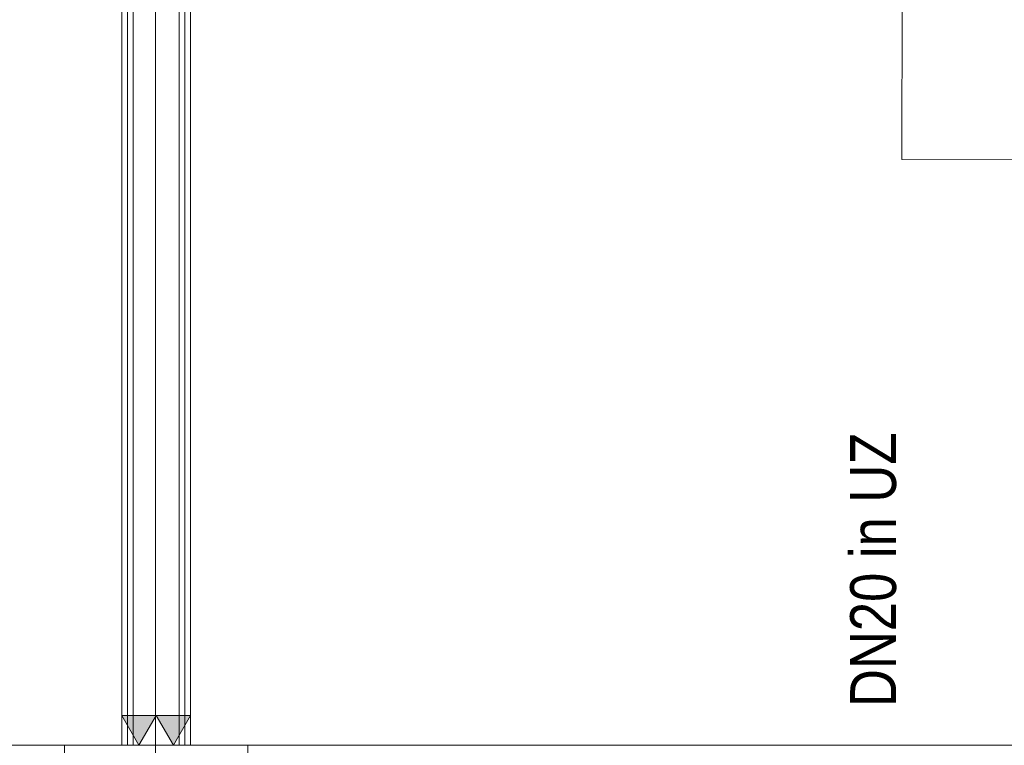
# Model space of a CAD drawing. Extents: x -620 to 300, y 62 to 1112.
# Tile 45 of 95: x -131 to -89, y 388 to 420. Entities that reach past the tile are written whole.
import ezdxf
from ezdxf.lldxf.tags import DXFTag

# ---------------------------------------------------------------- set-up
doc = ezdxf.new("R2010")
doc.units = 0
doc.layers.get('0').update_dxf_attribs({"lineweight": 13})
for name, color, linetype, lineweight, true_color in [('00 -Bauelemente -Dämmung innen', 7, 'Continuous', 9, 0xff7fe6), ('00 -Bauelemente -Gipskarton', 7, 'Continuous', 9, 0xff7fe6), ('30 -33 Aussenwände- 3 Aussenstützen', 7, 'Continuous', 50, 0x0000dd), ('30 -34 Innenwände- 2 nichttragend', 7, 'Continuous', 18, 0xff7fe6), ('30 -35 Decken- 1 Konstruktion-Träger- Stahlbeton', 7, 'grob-A06G9S5M8I', 13, 0x33aa00), ('60- 61 allgemeine Ausstattung- 1 Möbel', 7, 'Continuous', 9, 0x00cccc), ('70 -72 Beschriftung- 2 Beschriftung Bauteile', 7, 'Continuous', 9, 0x9999ff)]:
    doc.layers.add(name, color=color, linetype=linetype, lineweight=lineweight, true_color=true_color)
doc.layers.add('70 -71 Achsen- 1 Gebäudeachsen', color=7, linetype='STRICHPUNKT2-A06G9S5N8I', lineweight=18)
doc.layers.add('Detailelementbeschriftung', color=7, linetype='Continuous', lineweight=9)
doc.styles.get("Standard").update_dxf_attribs({"font": 'ARIALN.TTF'})
tags = doc.linetypes.add('grob-A06G9S5M8I', pattern=[14, 3, -8, 3]).pattern_tags.tags
tags[8:9] = [DXFTag(74, 4), DXFTag(75, 0), DXFTag(340, '0'), DXFTag(46, 0.0), DXFTag(50, 0.0), DXFTag(44, 0.0), DXFTag(45, 0.0)]
tags[6:7] = [DXFTag(74, 4), DXFTag(75, 0), DXFTag(340, '0'), DXFTag(46, 0.0), DXFTag(50, 0.0), DXFTag(44, 0.0), DXFTag(45, 0.0)]
tags[4:5] = [DXFTag(74, 4), DXFTag(75, 0), DXFTag(340, '0'), DXFTag(46, 0.0), DXFTag(50, 0.0), DXFTag(44, 0.0), DXFTag(45, 0.0)]
tags = doc.linetypes.add('STRICHPUNKT2-A06G9S5N8I', pattern=[12.7, 6.35, -3.175, 0, -3.175]).pattern_tags.tags
tags[10:11] = [DXFTag(74, 4), DXFTag(75, 0), DXFTag(340, '0'), DXFTag(46, 0.0), DXFTag(50, 0.0), DXFTag(44, 0.0), DXFTag(45, 0.0)]
tags[8:9] = [DXFTag(74, 4), DXFTag(75, 0), DXFTag(340, '0'), DXFTag(46, 0.0), DXFTag(50, 0.0), DXFTag(44, 0.0), DXFTag(45, 0.0)]
tags[6:7] = [DXFTag(74, 4), DXFTag(75, 0), DXFTag(340, '0'), DXFTag(46, 0.0), DXFTag(50, 0.0), DXFTag(44, 0.0), DXFTag(45, 0.0)]
tags[4:5] = [DXFTag(74, 4), DXFTag(75, 0), DXFTag(340, '0'), DXFTag(46, 0.0), DXFTag(50, 0.0), DXFTag(44, 0.0), DXFTag(45, 0.0)]

# ---------------------------------------------------------------- blocks, each defined once
blk = doc.blocks.new('Referenz-A06G9S5P8I')
at = {"layer": '00 -Bauelemente -Dämmung innen', "color": 0, "linetype": 'Continuous', "lineweight": -2, "ltscale": 0.13}
for p, q in [((-124.549, 545.475), (-124.549, 388.474)), ((-126.549, 542.474), (-126.549, 388.474))]:
    blk.add_line(p, q, dxfattribs=at)
at = {"layer": '00 -Bauelemente -Gipskarton', "color": 0, "linetype": 'Continuous', "lineweight": -2, "ltscale": 0.13}
for p, q in [((-124.549, 545.475), (-124.549, 388.474)), ((-124.299, 545.475), (-124.299, 388.474)), ((-124.049, 545.475), (-124.049, 388.474)), ((-126.799, 542.224), (-126.799, 388.474)), ((-126.549, 542.474), (-126.549, 388.474)), ((-127.049, 541.974), (-127.049, 388.474))]:
    blk.add_line(p, q, dxfattribs=at)
at = {"layer": '30 -33 Aussenwände- 3 Aussenstützen', "color": 0, "linetype": 'Continuous', "lineweight": -2, "ltscale": 0.13}
for p, q in [((-121.549, 388.474), (-129.549, 388.474)), ((-129.549, 388.474), (-129.549, 380.474)), ((-121.549, 380.474), (-121.549, 388.474))]:
    blk.add_line(p, q, dxfattribs=at)
at = {"layer": '30 -34 Innenwände- 2 nichttragend', "color": 0, "linetype": 'Continuous', "lineweight": -2, "ltscale": 0.13}
for p, q in [((-124.049, 545.475), (-124.049, 388.474)), ((-127.049, 541.974), (-127.049, 388.474))]:
    blk.add_line(p, q, dxfattribs=at)
at = {"layer": '30 -35 Decken- 1 Konstruktion-Träger- Stahlbeton', "color": 0, "lineweight": -2}
blk.add_line((-451.549, 388.474), (35.451, 388.474), dxfattribs=at)
at = {"layer": '60- 61 allgemeine Ausstattung- 1 Möbel', "color": 0, "linetype": 'Continuous', "lineweight": -2, "ltscale": 0.13}
for p, q in [((-93.043, 414.003), (-93.007, 440.003)), ((-79.443, 413.984), (-93.043, 414.003))]:
    blk.add_line(p, q, dxfattribs=at)
at = {"layer": '70 -71 Achsen- 1 Gebäudeachsen', "color": 0, "linetype": 'STRICHPUNKT2-A06G9S5N8I', "lineweight": -2, "ltscale": 0.13}
blk.add_line((-125.579, 1084.393), (-125.579, 84.953), dxfattribs=at)
at = {"layer": '70 -72 Beschriftung- 2 Beschriftung Bauteile', "color": 0, "lineweight": -2}
for p, q in [((-126.299, 388.474), (-127.049, 389.773)), ((-127.049, 389.773), (-125.549, 389.773)), ((-125.549, 389.773), (-126.299, 388.474)), ((-124.799, 388.474), (-125.549, 389.773)), ((-125.549, 389.773), (-124.049, 389.773)), ((-124.049, 389.773), (-124.799, 388.474))]:
    blk.add_line(p, q, dxfattribs=at)
for points in [[(-126.299, 388.474), (-127.049, 389.773), (-126.299, 389.773)], [(-126.299, 388.474), (-126.299, 389.773), (-125.549, 389.773)], [(-124.799, 388.474), (-125.549, 389.773), (-124.799, 389.773)], [(-124.799, 388.474), (-124.799, 389.773), (-124.049, 389.773)]]:
    blk.add_solid(points, dxfattribs=at)
blk = doc.blocks.new('Einzeiliger Text-A06G9SD58I')
at = {"color": 0, "lineweight": -2, "insert": (-95.299, 390.142), "char_height": 2, "attachment_point": 1, "rotation": 90}
blk.add_mtext('{\\fArial Narrow;DN20 in UZ}', dxfattribs=at)

msp = doc.modelspace()

# ---------------------------------------------------------------- block references
at = {"color": 8, "lineweight": 13, "ltscale": 0.13, "true_color": 0x808080}
msp.add_blockref('Referenz-A06G9S5P8I', (0, 0), dxfattribs=at)
at = {"layer": 'Detailelementbeschriftung', "ltscale": 0.13}
msp.add_blockref('Einzeiliger Text-A06G9SD58I', (0, 0), dxfattribs=at)

doc.saveas('drawing.dxf')
